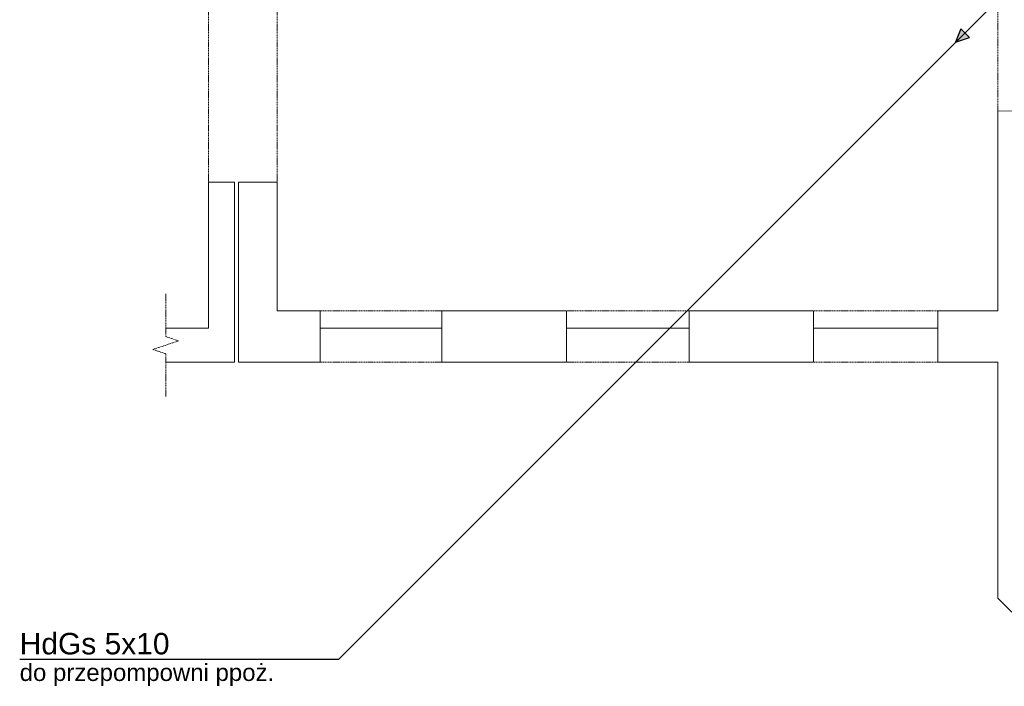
# Model space of a CAD drawing. Header units: centimetres. Extents: x -21702 to 25696, y -49270 to 6198.
# Tile 1 of 8: x -21702 to -10226, y -47377 to -39606. Entities that reach past the tile are written whole.
import ezdxf

# ---------------------------------------------------------------- set-up
doc = ezdxf.new("R2010")
doc.units = ezdxf.units.CM
doc.linetypes.add('DASHED', pattern=[19.05, 12.7, -6.35])
doc.layers.add('!_NIEDRUKOWALNE', color=213, linetype='Continuous', lineweight=13, plot=False)
for name, color, linetype, lineweight, true_color in [('inst.elektr', 7, 'Continuous', 30, 0xfe1b01), ('INW_NIEWIDOCZNE', 7, 'DASHED', 5, 0x838383), ('INW_WIDOKOWE', 7, 'Continuous', 13, 0x838383), ('INW_ŚCIANY KONSTRUKCYJNE', 7, 'Continuous', 70, 0x838383)]:
    doc.layers.add(name, color=color, linetype=linetype, lineweight=lineweight, true_color=true_color)
doc.styles.add('Millimeter Small', font='arial.ttf')

msp = doc.modelspace()

# ---------------------------------------------------------------- hatches: boundary and pattern name
at = {"layer": 'inst.elektr'}
msp.add_hatch(color=256, dxfattribs=at).paths.add_polyline_path([(-10794, -39869), (-10631, -39813), (-10733, -39711)], flags=0)

# ---------------------------------------------------------------- linework, layer by layer
at = {"layer": '!_NIEDRUKOWALNE', "color": 254, "lineweight": 18, "true_color": 0xe4e4e4}
for p, q in [((-19200, -41500), (-19500, -41500)), ((-19500, -41500), (-19500, -43200)), ((-19200, -43600), (-19200, -41500)), ((-19500, -43200), (-20000, -43200)), ((-19200, -43600), (-20000, -43600))]:
    msp.add_line(p, q, dxfattribs=at)
at = {"layer": 'inst.elektr'}
for p, q in [((-9419, -38495), (-17988, -47065)), ((-17988, -47065), (-21702, -47065))]:
    msp.add_line(p, q, dxfattribs=at)
msp.add_lwpolyline([(-10794, -39869), (-10631, -39813), (-10733, -39711)], close=True, dxfattribs=at)
at = {"layer": 'INW_NIEWIDOCZNE', "color": 254, "lineweight": 18, "true_color": 0xe4e4e4}
for p, q in [((-10300, -38570), (-10300, -40670)), ((-19500, -39500), (-19500, -41500)), ((-18700, -39500), (-18700, -41500)), ((-20000, -42800), (-20000, -43300)), ((-16780, -43000), (-18200, -43000)), ((-13900, -43000), (-15330, -43000)), ((-11000, -43000), (-12450, -43000)), ((-19850, -43350), (-20150, -43450)), ((-20000, -43300), (-19850, -43350)), ((-20150, -43450), (-20000, -43500)), ((-20000, -43500), (-20000, -44000)), ((-16780, -43600), (-18200, -43600)), ((-13900, -43600), (-15330, -43600)), ((-11000, -43600), (-12450, -43600))]:
    msp.add_line(p, q, dxfattribs=at)
at = {"layer": 'INW_WIDOKOWE', "color": 254, "lineweight": 18, "true_color": 0xe4e4e4}
for p, q in [((-18200, -43200), (-16780, -43200)), ((-15330, -43200), (-13900, -43200)), ((-12450, -43200), (-11000, -43200))]:
    msp.add_line(p, q, dxfattribs=at)
at = {"layer": 'INW_ŚCIANY KONSTRUKCYJNE', "color": 254, "lineweight": 18, "true_color": 0xe4e4e4}
for p, q in [((-10300, -43000), (-10300, -40670)), ((-10300, -40670), (-9820, -40673)), ((-19200, -41500), (-19500, -41500)), ((-19500, -41500), (-19500, -43200)), ((-19200, -43600), (-19200, -41500)), ((-19150, -43600), (-19150, -41500)), ((-19150, -41500), (-18700, -41500)), ((-18700, -41500), (-18700, -43000)), ((-18700, -43000), (-18200, -43000)), ((-18200, -43000), (-18200, -43600)), ((-16780, -43000), (-15330, -43000)), ((-16780, -43600), (-16780, -43000)), ((-15330, -43000), (-15330, -43600)), ((-13900, -43000), (-12450, -43000)), ((-13900, -43600), (-13900, -43000)), ((-12450, -43000), (-12450, -43600)), ((-11000, -43600), (-11000, -43000)), ((-11000, -43000), (-10300, -43000)), ((-19500, -43200), (-20000, -43200)), ((-20000, -43600), (-19200, -43600)), ((-18200, -43600), (-19150, -43600)), ((-15330, -43600), (-16780, -43600)), ((-12450, -43600), (-13900, -43600)), ((-10300, -43600), (-11000, -43600)), ((-10300, -46350), (-10300, -43600)), ((-10136, -46514), (-10300, -46350))]:
    msp.add_line(p, q, dxfattribs=at)

# ---------------------------------------------------------------- texts
at = {"layer": 'inst.elektr', "attachment_point": 1, "style": 'Millimeter Small'}
for s, insert, char_height, width in [('HdGs 5x10', (-21702, -46755), 250, 4293.48), ('do przepompowni ppoż.', (-21702, -47115), 200, 6250)]:
    msp.add_mtext(s, dxfattribs=dict(at, insert=insert, char_height=char_height, width=width))

doc.saveas('drawing.dxf')
